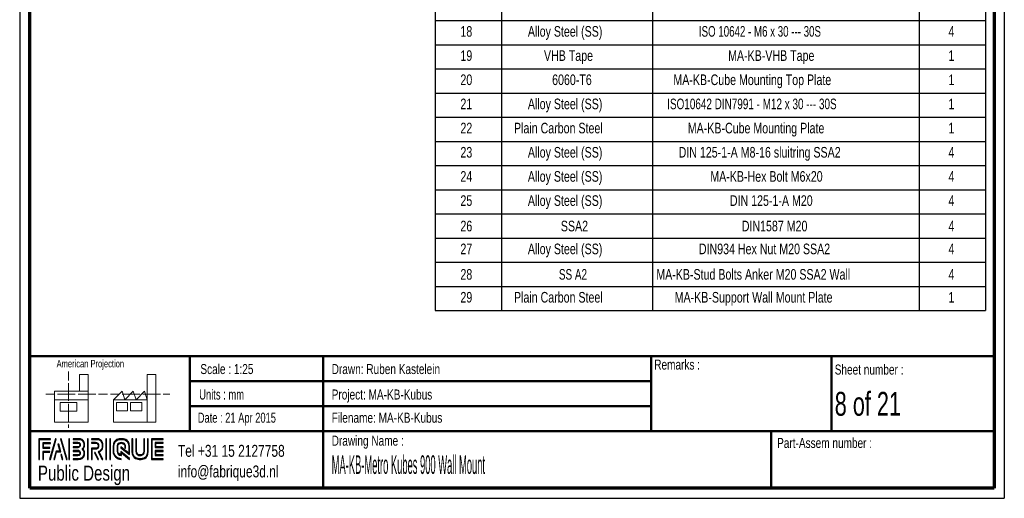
# Paper-space layout 'MA-KB-Kubus Wall Mount expl view' of a CAD drawing. Header units: millimetres. Extents: x 7 to 203, y 7 to 289.
# Tile 1 of 13: x 7 to 203, y 7 to 103. Entities that reach past the tile are written whole.
import ezdxf

# ---------------------------------------------------------------- set-up
doc = ezdxf.new("R2010")
doc.units = ezdxf.units.MM
for name, color, linetype in [('FORMAT', 7, 'Continuous'), ('LAYER1', 7, 'Continuous'), ('LAYER2', 7, 'Continuous'), ('LOGO', 7, 'Continuous')]:
    doc.layers.add(name, color=color, linetype=linetype)
doc.styles.add('SLDTEXTSTYLE0', font='TXT', dxfattribs={"width": 0.7})
doc.styles.add('SLDTEXTSTYLE1', font='TXT', dxfattribs={"width": 0.75})
doc.styles.add('SLDTEXTSTYLE13', font='TXT', dxfattribs={"width": 0.685185})
doc.styles.add('SLDTEXTSTYLE2', font='TXT', dxfattribs={"width": 0.678571})
doc.styles.add('SLDTEXTSTYLE3', font='TXT', dxfattribs={"width": 0.694444})
doc.styles.add('SLDTEXTSTYLE4', font='TXT', dxfattribs={"width": 0.37675})

# ---------------------------------------------------------------- blocks, each defined once
blk = doc.blocks.new('SW_TABLEANNOTATION_1')
at = {"layer": 'LOGO', "color": 0}
for p, q in [((0, -84.29), (0, -91.93)), ((13.27, -84.29), (13.27, -91.93)), ((43.42, -84.29), (43.42, -91.93)), ((96.61, -84.29), (96.61, -91.93)), ((109.88, -84.29), (109.88, -91.93)), ((0, -91.93), (0, -96.75)), ((0, -91.93), (13.27, -91.93)), ((13.27, -91.93), (13.27, -96.75)), ((13.27, -91.93), (43.42, -91.93)), ((43.42, -91.93), (43.42, -96.75)), ((43.42, -91.93), (96.61, -91.93)), ((96.61, -91.93), (96.61, -96.75)), ((96.61, -91.93), (109.88, -91.93)), ((109.88, -91.93), (109.88, -96.75)), ((0, -96.75), (0, -101.58)), ((0, -96.75), (13.27, -96.75)), ((13.27, -96.75), (13.27, -101.58)), ((13.27, -96.75), (43.42, -96.75)), ((43.42, -96.75), (43.42, -101.58)), ((43.42, -96.75), (96.61, -96.75)), ((96.61, -96.75), (96.61, -101.58)), ((96.61, -96.75), (109.88, -96.75)), ((109.88, -96.75), (109.88, -101.58)), ((0, -101.58), (0, -106.4)), ((0, -101.58), (13.27, -101.58)), ((13.27, -101.58), (13.27, -106.4)), ((13.27, -101.58), (43.42, -101.58)), ((43.42, -101.58), (43.42, -106.4)), ((43.42, -101.58), (96.61, -101.58)), ((96.61, -101.58), (96.61, -106.4)), ((96.61, -101.58), (109.88, -101.58)), ((109.88, -101.58), (109.88, -106.4)), ((0, -106.4), (0, -111.22)), ((0, -106.4), (13.27, -106.4)), ((13.27, -106.4), (13.27, -111.22)), ((13.27, -106.4), (43.42, -106.4)), ((43.42, -106.4), (43.42, -111.22)), ((43.42, -106.4), (96.61, -106.4)), ((96.61, -106.4), (96.61, -111.22)), ((96.61, -106.4), (109.88, -106.4)), ((109.88, -106.4), (109.88, -111.22)), ((0, -111.22), (0, -116.04)), ((0, -111.22), (13.27, -111.22)), ((13.27, -111.22), (13.27, -116.04)), ((13.27, -111.22), (43.42, -111.22)), ((43.42, -111.22), (43.42, -116.04)), ((43.42, -111.22), (96.61, -111.22)), ((96.61, -111.22), (96.61, -116.04)), ((96.61, -111.22), (109.88, -111.22)), ((109.88, -111.22), (109.88, -116.04)), ((0, -116.04), (0, -120.86)), ((0, -116.04), (13.27, -116.04)), ((13.27, -116.04), (13.27, -120.86)), ((13.27, -116.04), (43.42, -116.04)), ((43.42, -116.04), (43.42, -120.86)), ((43.42, -116.04), (96.61, -116.04)), ((96.61, -116.04), (96.61, -120.86)), ((96.61, -116.04), (109.88, -116.04)), ((109.88, -116.04), (109.88, -120.86)), ((0, -120.86), (0, -125.69)), ((0, -120.86), (13.27, -120.86)), ((13.27, -120.86), (13.27, -125.69)), ((13.27, -120.86), (43.42, -120.86)), ((43.42, -120.86), (43.42, -125.69)), ((43.42, -120.86), (96.61, -120.86)), ((96.61, -120.86), (96.61, -125.69)), ((96.61, -120.86), (109.88, -120.86)), ((109.88, -120.86), (109.88, -125.69)), ((0, -125.69), (0, -130.51)), ((0, -125.69), (13.27, -125.69)), ((13.27, -125.69), (13.27, -130.51)), ((13.27, -125.69), (43.42, -125.69)), ((43.42, -125.69), (43.42, -130.51)), ((43.42, -125.69), (96.61, -125.69)), ((96.61, -125.69), (96.61, -130.51)), ((96.61, -125.69), (109.88, -125.69)), ((109.88, -125.69), (109.88, -130.51)), ((0, -130.51), (0, -135.33)), ((0, -130.51), (13.27, -130.51)), ((13.27, -130.51), (13.27, -135.33)), ((13.27, -130.51), (43.42, -130.51)), ((43.42, -130.51), (43.42, -135.33)), ((43.42, -130.51), (96.61, -130.51)), ((96.61, -130.51), (96.61, -135.33)), ((96.61, -130.51), (109.88, -130.51)), ((109.88, -130.51), (109.88, -135.33)), ((0, -135.33), (0, -140.15)), ((0, -135.33), (13.27, -135.33)), ((13.27, -135.33), (13.27, -140.15)), ((13.27, -135.33), (43.42, -135.33)), ((43.42, -135.33), (43.42, -140.15)), ((43.42, -135.33), (96.61, -135.33)), ((96.61, -135.33), (96.61, -140.15)), ((96.61, -135.33), (109.88, -135.33)), ((109.88, -135.33), (109.88, -140.15)), ((0, -140.15), (0, -144.98)), ((0, -140.15), (13.27, -140.15)), ((13.27, -140.15), (13.27, -144.98)), ((13.27, -140.15), (43.42, -140.15)), ((43.42, -140.15), (43.42, -144.98)), ((43.42, -140.15), (96.61, -140.15)), ((96.61, -140.15), (96.61, -144.98)), ((96.61, -140.15), (109.88, -140.15)), ((109.88, -140.15), (109.88, -144.98)), ((0, -144.98), (0, -149.8)), ((0, -144.98), (13.27, -144.98)), ((13.27, -144.98), (13.27, -149.8)), ((13.27, -144.98), (43.42, -144.98)), ((43.42, -144.98), (43.42, -149.8)), ((43.42, -144.98), (96.61, -144.98)), ((96.61, -144.98), (96.61, -149.8)), ((96.61, -144.98), (109.88, -144.98)), ((109.88, -144.98), (109.88, -149.8)), ((0, -149.8), (13.27, -149.8)), ((13.27, -149.8), (43.42, -149.8)), ((43.42, -149.8), (96.61, -149.8)), ((96.61, -149.8), (109.88, -149.8))]:
    blk.add_line(p, q, dxfattribs=at)
at = {"layer": 'LOGO', "color": 0, "attachment_point": 1}
for s, insert, char_height, style in [('18', (5.07, -93.02), 2.117, 'SLDTEXTSTYLE1'), ('Alloy Steel (SS)', (18.53, -93.02), 2.1167, 'SLDTEXTSTYLE1'), ('ISO 10642 - M6 x 30 --- 30S', (52.66, -93.02), 2.1167, 'SLDTEXTSTYLE13'), ('4', (102.47, -93.02), 2.12, 'SLDTEXTSTYLE1'), ('19', (5.07, -97.85), 2.117, 'SLDTEXTSTYLE1'), ('VHB Tape', (21.74, -97.85), 2.117, 'SLDTEXTSTYLE1'), ('MA-KB-VHB Tape', (58.49, -97.85), 2.1167, 'SLDTEXTSTYLE1'), ('1', (102.47, -97.85), 2.12, 'SLDTEXTSTYLE1'), ('20', (5.07, -102.67), 2.117, 'SLDTEXTSTYLE1'), ('6060-T6', (23.37, -102.67), 2.117, 'SLDTEXTSTYLE1'), ('MA-KB-Cube Mounting Top Plate', (47.57, -102.67), 2.1167, 'SLDTEXTSTYLE1'), ('1', (102.47, -102.67), 2.12, 'SLDTEXTSTYLE1'), ('21', (5.07, -107.49), 2.117, 'SLDTEXTSTYLE1'), ('Alloy Steel (SS)', (18.53, -107.49), 2.1167, 'SLDTEXTSTYLE1'), ('ISO10642 DIN7991 - M12 x 30 --- 30S', (46.34, -107.49), 2.1167, 'SLDTEXTSTYLE0'), ('1', (102.47, -107.49), 2.12, 'SLDTEXTSTYLE1'), ('22', (5.07, -112.31), 2.117, 'SLDTEXTSTYLE1'), ('Plain Carbon Steel', (15.76, -112.31), 2.1167, 'SLDTEXTSTYLE1'), ('MA-KB-Cube Mounting Plate', (50.44, -112.31), 2.1167, 'SLDTEXTSTYLE1'), ('1', (102.47, -112.31), 2.12, 'SLDTEXTSTYLE1'), ('23', (5.07, -117.14), 2.117, 'SLDTEXTSTYLE1'), ('Alloy Steel (SS)', (18.53, -117.14), 2.1167, 'SLDTEXTSTYLE1'), ('DIN 125-1-A M8-16 sluitring SSA2', (48.62, -117.14), 2.1167, 'SLDTEXTSTYLE1'), ('4', (102.47, -117.14), 2.12, 'SLDTEXTSTYLE1'), ('Alloy Steel (SS)', (18.53, -121.96), 2.1167, 'SLDTEXTSTYLE1'), ('MA-KB-Hex Bolt M6x20', (54.94, -121.96), 2.1167, 'SLDTEXTSTYLE1'), ('24', (5.07, -121.96), 2.117, 'SLDTEXTSTYLE1'), ('4', (102.47, -121.96), 2.12, 'SLDTEXTSTYLE1'), ('25', (5.07, -126.78), 2.117, 'SLDTEXTSTYLE1'), ('Alloy Steel (SS)', (18.53, -126.78), 2.1167, 'SLDTEXTSTYLE1'), ('DIN 125-1-A M20', (58.85, -126.78), 2.1167, 'SLDTEXTSTYLE1'), ('4', (102.47, -126.78), 2.12, 'SLDTEXTSTYLE1'), ('26', (5.07, -131.86), 2.117, 'SLDTEXTSTYLE1'), ('SSA2', (25.11, -131.86), 2.117, 'SLDTEXTSTYLE1'), ('DIN1587 M20', (61.22, -131.86), 2.1167, 'SLDTEXTSTYLE1'), ('4', (102.47, -131.86), 2.12, 'SLDTEXTSTYLE1'), ('27', (5.07, -136.42), 2.117, 'SLDTEXTSTYLE1'), ('Alloy Steel (SS)', (18.53, -136.42), 2.1167, 'SLDTEXTSTYLE1'), ('DIN934 Hex Nut M20 SSA2', (52.66, -136.42), 2.1167, 'SLDTEXTSTYLE1'), ('4', (102.47, -136.42), 2.12, 'SLDTEXTSTYLE1'), ('28', (5.07, -141.5), 2.117, 'SLDTEXTSTYLE1'), ('SS A2', (24.72, -141.5), 2.117, 'SLDTEXTSTYLE0'), ('MA-KB-Stud Bolts Anker M20 SSA2 Wall', (44.16, -141.5), 2.1167, 'SLDTEXTSTYLE1'), ('4', (102.47, -141.5), 2.12, 'SLDTEXTSTYLE1'), ('29', (5.07, -146.07), 2.117, 'SLDTEXTSTYLE1'), ('Plain Carbon Steel', (15.76, -146.07), 2.1167, 'SLDTEXTSTYLE1'), ('MA-KB-Support Wall Mount Plate', (47.83, -146.07), 2.1167, 'SLDTEXTSTYLE1'), ('1', (102.47, -146.07), 2.12, 'SLDTEXTSTYLE1')]:
    blk.add_mtext(s, dxfattribs=dict(at, insert=insert, char_height=char_height, style=style))

psp = doc.layouts.new('MA-KB-Kubus Wall Mount expl view')

# ---------------------------------------------------------------- hatches: boundary and pattern name
at = {"layer": 'LOGO'}
for points in [[(10.69, 15.13), (10.83, 15.13), (10.83, 19.12), (13.02, 19.12), (13.02, 19.26), (10.69, 19.26)], [(11.59, 17.51), (11.59, 18.34), (13.02, 18.34), (13.02, 18.48), (11.45, 18.48), (11.45, 17.37), (12.89, 17.37), (12.89, 17.51)], [(14.15, 19.28), (14.01, 19.28), (12.83, 15.16), (12.97, 15.16)], [(13.79, 15.16), (14.2, 16.67), (15.04, 16.67), (14.64, 18.16), (14.49, 18.16), (14.86, 16.81), (14.1, 16.81), (13.65, 15.16)], [(16.32, 15.16), (15.14, 19.28), (14.99, 19.28), (16.17, 15.16)], [(16.82, 15.16), (16.82, 19.28), (16.68, 19.28), (16.68, 15.16)], [(20.52, 15.16), (20.52, 19.28), (20.38, 19.28), (20.38, 15.16)], [(24.17, 15.16), (24.17, 19.28), (24.03, 19.28), (24.03, 15.16)], [(24.95, 15.16), (24.95, 19.28), (24.82, 19.28), (24.82, 15.16)], [(34.03, 17.68), (34.03, 18.36), (35.46, 18.36), (35.46, 18.5), (33.89, 18.5), (33.89, 17.54), (35.46, 17.54), (35.46, 17.68)], [(11.59, 15.13), (11.59, 16.59), (12.89, 16.59), (12.89, 16.73), (11.45, 16.73), (11.45, 15.13)], [(15.49, 15.16), (15.21, 16.14), (15.07, 16.14), (15.35, 15.16)], [(22.57, 15.16), (21.91, 16.5), (21.76, 16.5), (22.42, 15.16)], [(35.46, 15.94), (35.46, 16.08), (34.03, 16.08), (34.03, 16.76), (35.46, 16.76), (35.46, 16.9), (33.89, 16.9), (33.89, 15.94)]]:
    psp.add_hatch(color=7, dxfattribs=at).paths.add_polyline_path(points, flags=0)
h = psp.add_hatch(color=7, dxfattribs=at)
edge = h.paths.add_edge_path(flags=0)
edge.add_line((17.53, 15.16), (18.54, 15.16))
edge.add_spline(control_points=[(18.54, 15.16), (19.23, 15.16), (19.8, 15.72), (19.8, 16.42), (19.8, 16.71), (19.68, 16.99), (19.48, 17.22), (19.68, 17.45), (19.8, 17.73), (19.8, 18.02), (19.8, 18.72), (19.23, 19.28), (18.54, 19.28)], knot_values=[0, 0, 0, 0, 1, 2, 3, 4, 5, 6, 7, 8, 9, 10, 10, 10, 10], weights=[1, 1, 1, 1, 1, 1, 1, 1, 1, 1, 1, 1, 1], degree=3, periodic=0)
edge.add_line((18.54, 19.28), (17.53, 19.28))
edge.add_line((17.53, 19.28), (17.53, 19.15))
edge.add_line((17.53, 19.15), (18.54, 19.15))
edge.add_spline(control_points=[(18.54, 19.15), (19.16, 19.15), (19.66, 18.64), (19.66, 18.02), (19.66, 17.75), (19.55, 17.48), (19.34, 17.27)], knot_values=[0, 0, 0, 0, 1, 2, 3, 4, 4, 4, 4], weights=[1, 1, 1, 1, 1, 1, 1], degree=3, periodic=0)
edge.add_line((19.34, 17.27), (19.29, 17.22))
edge.add_line((19.29, 17.22), (19.34, 17.17))
edge.add_spline(control_points=[(19.34, 17.17), (19.55, 16.96), (19.66, 16.69), (19.66, 16.42), (19.66, 15.8), (19.16, 15.29), (18.54, 15.29)], knot_values=[0, 0, 0, 0, 1, 2, 3, 4, 4, 4, 4], weights=[1, 1, 1, 1, 1, 1, 1], degree=3, periodic=0)
edge.add_line((18.54, 15.29), (17.53, 15.29))
edge.add_line((17.53, 15.29), (17.53, 15.16))
h = psp.add_hatch(color=7, dxfattribs=at)
edge = h.paths.add_edge_path(flags=0)
edge.add_line((17.53, 17.54), (18.54, 17.54))
edge.add_spline(control_points=[(18.54, 17.54), (18.79, 17.57), (18.97, 17.78), (18.97, 18.02), (18.97, 18.29), (18.76, 18.51), (18.48, 18.51)], knot_values=[0, 0, 0, 0, 1, 2, 3, 4, 4, 4, 4], weights=[1, 1, 1, 1, 1, 1, 1], degree=3, periodic=0)
edge.add_line((18.48, 18.51), (17.53, 18.51))
edge.add_line((17.53, 18.51), (17.53, 18.37))
edge.add_line((17.53, 18.37), (18.48, 18.37))
edge.add_spline(control_points=[(18.48, 18.37), (18.68, 18.37), (18.83, 18.22), (18.83, 18.02), (18.83, 17.85), (18.7, 17.7), (18.53, 17.68)], knot_values=[0, 0, 0, 0, 1, 2, 3, 4, 4, 4, 4], weights=[1, 1, 1, 1, 1, 1, 1], degree=3, periodic=0)
edge.add_line((18.53, 17.68), (17.53, 17.68))
edge.add_line((17.53, 17.68), (17.53, 17.54))
h = psp.add_hatch(color=7, dxfattribs=at)
edge = h.paths.add_edge_path(flags=0)
edge.add_line((23.29, 15.16), (23.44, 15.16))
edge.add_line((23.44, 15.16), (22.72, 16.63))
edge.add_spline(control_points=[(22.72, 16.63), (23.18, 16.87), (23.47, 17.35), (23.47, 17.87), (23.47, 18.65), (22.84, 19.28), (22.06, 19.28)], knot_values=[0, 0, 0, 0, 1, 2, 3, 4, 4, 4, 4], weights=[1, 1, 1, 1, 1, 1, 1], degree=3, periodic=0)
edge.add_line((22.06, 19.28), (21.17, 19.28))
edge.add_line((21.17, 19.28), (21.17, 19.14))
edge.add_line((21.17, 19.14), (22.06, 19.14))
edge.add_spline(control_points=[(22.06, 19.14), (22.76, 19.14), (23.33, 18.57), (23.33, 17.87), (23.33, 17.38), (23.05, 16.93), (22.6, 16.72)], knot_values=[0, 0, 0, 0, 1, 2, 3, 4, 4, 4, 4], weights=[1, 1, 1, 1, 1, 1, 1], degree=3, periodic=0)
edge.add_line((22.6, 16.72), (22.54, 16.69))
edge.add_line((22.54, 16.69), (23.29, 15.16))
h = psp.add_hatch(color=7, dxfattribs=at)
edge = h.paths.add_edge_path(flags=0)
edge.add_line((21.17, 18.36), (22.01, 18.36))
edge.add_spline(control_points=[(22.01, 18.36), (22.28, 18.36), (22.49, 18.14), (22.49, 17.87), (22.49, 17.6), (22.28, 17.38), (22.01, 17.38)], knot_values=[0, 0, 0, 0, 1, 2, 3, 4, 4, 4, 4], weights=[1, 1, 1, 1, 1, 1, 1], degree=3, periodic=0)
edge.add_line((22.01, 17.38), (21.17, 17.38))
edge.add_line((21.17, 17.38), (21.17, 15.16))
edge.add_line((21.17, 15.16), (21.31, 15.16))
edge.add_line((21.31, 15.16), (21.31, 17.24))
edge.add_line((21.31, 17.24), (22.01, 17.24))
edge.add_spline(control_points=[(22.01, 17.24), (22.35, 17.24), (22.63, 17.52), (22.63, 17.87), (22.63, 18.22), (22.35, 18.5), (22.01, 18.5)], knot_values=[0, 0, 0, 0, 1, 2, 3, 4, 4, 4, 4], weights=[1, 1, 1, 1, 1, 1, 1], degree=3, periodic=0)
edge.add_line((22.01, 18.5), (21.17, 18.5))
edge.add_line((21.17, 18.5), (21.17, 18.36))
h = psp.add_hatch(color=7, dxfattribs=at)
edge = h.paths.add_edge_path(flags=0)
edge.add_line((28.76, 16.14), (28.76, 17.65))
edge.add_spline(control_points=[(28.76, 17.65), (28.76, 18.55), (28.03, 19.28), (27.13, 19.28), (26.23, 19.28), (25.5, 18.55), (25.5, 17.65)], knot_values=[0, 0, 0, 0, 1, 2, 3, 4, 4, 4, 4], weights=[1, 1, 1, 1, 1, 1, 1], degree=3, periodic=0)
edge.add_line((25.5, 17.65), (25.5, 16.79))
edge.add_spline(control_points=[(25.5, 16.79), (25.5, 15.89), (26.23, 15.16), (27.13, 15.16)], knot_values=[1, 1, 1, 1, 2, 2, 2, 2], weights=[1, 1, 1, 1], degree=3, periodic=0)
edge.add_line((27.13, 15.16), (27.13, 15.29))
edge.add_spline(control_points=[(27.13, 15.29), (26.31, 15.29), (25.64, 15.97), (25.64, 16.79)], knot_values=[3, 3, 3, 3, 4, 4, 4, 4], weights=[1, 1, 1, 1], degree=3, periodic=0)
edge.add_line((25.64, 16.79), (25.64, 17.65))
edge.add_spline(control_points=[(25.64, 17.65), (25.64, 18.47), (26.31, 19.14), (27.13, 19.14), (27.95, 19.14), (28.62, 18.47), (28.62, 17.65)], knot_values=[0, 0, 0, 0, 1, 2, 3, 4, 4, 4, 4], weights=[1, 1, 1, 1, 1, 1, 1], degree=3, periodic=0)
edge.add_spline(control_points=[(28.62, 17.65), (28.62, 16.65), (28.62, 16.42), (28.43, 16.57), (27.06, 17.64)], knot_values=[0, 0, 0, 0, 1, 2, 2, 2, 2], weights=[1, 1, 1, 1, 1], degree=3, periodic=0)
edge.add_line((27.06, 17.64), (27.06, 17.47))
edge.add_line((27.06, 17.47), (28.76, 16.14))
h = psp.add_hatch(color=7, dxfattribs=at)
edge = h.paths.add_edge_path(flags=0)
edge.add_line((28.76, 15.16), (28.76, 15.35))
edge.add_line((28.76, 15.35), (27.06, 16.72))
edge.add_line((27.06, 16.72), (27.06, 16.09))
edge.add_spline(control_points=[(27.06, 16.09), (26.7, 16.13), (26.42, 16.42), (26.42, 16.79)], knot_values=[0, 0, 0, 0, 1, 1, 1, 1], weights=[1, 1, 1, 1], degree=3, periodic=0)
edge.add_line((26.42, 16.79), (26.42, 17.65))
edge.add_spline(control_points=[(26.42, 17.65), (26.42, 18.04), (26.74, 18.36), (27.13, 18.36), (27.52, 18.36), (27.84, 18.04), (27.84, 17.65)], knot_values=[0, 0, 0, 0, 1, 2, 3, 4, 4, 4, 4], weights=[1, 1, 1, 1, 1, 1, 1], degree=3, periodic=0)
edge.add_line((27.84, 17.65), (27.84, 17.41))
edge.add_line((27.84, 17.41), (27.98, 17.41))
edge.add_line((27.98, 17.41), (27.98, 17.65))
edge.add_spline(control_points=[(27.98, 17.65), (27.98, 18.12), (27.6, 18.5), (27.13, 18.5), (26.66, 18.5), (26.28, 18.12), (26.28, 17.65)], knot_values=[0, 0, 0, 0, 1, 2, 3, 4, 4, 4, 4], weights=[1, 1, 1, 1, 1, 1, 1], degree=3, periodic=0)
edge.add_line((26.28, 17.65), (26.28, 16.79))
edge.add_spline(control_points=[(26.28, 16.79), (26.28, 16.32), (26.66, 15.94), (27.13, 15.94)], knot_values=[0, 0, 0, 0, 1, 1, 1, 1], weights=[1, 1, 1, 1], degree=3, periodic=0)
edge.add_line((27.13, 15.94), (27.2, 15.94))
edge.add_line((27.2, 15.94), (27.2, 16.44))
edge.add_line((27.2, 16.44), (28.76, 15.16))
h = psp.add_hatch(color=7, dxfattribs=at)
edge = h.paths.add_edge_path(flags=0)
edge.add_line((29.26, 19.28), (29.26, 16.79))
edge.add_spline(control_points=[(29.26, 16.79), (29.26, 15.89), (29.99, 15.16), (30.89, 15.16), (31.79, 15.16), (32.52, 15.89), (32.52, 16.79)], knot_values=[0, 0, 0, 0, 1, 2, 3, 4, 4, 4, 4], weights=[1, 1, 1, 1, 1, 1, 1], degree=3, periodic=0)
edge.add_line((32.52, 16.79), (32.52, 19.28))
edge.add_line((32.52, 19.28), (32.38, 19.28))
edge.add_line((32.38, 19.28), (32.38, 16.79))
edge.add_spline(control_points=[(32.38, 16.79), (32.38, 15.97), (31.71, 15.29), (30.89, 15.29), (30.07, 15.29), (29.4, 15.97), (29.4, 16.79)], knot_values=[0, 0, 0, 0, 1, 2, 3, 4, 4, 4, 4], weights=[1, 1, 1, 1, 1, 1, 1], degree=3, periodic=0)
edge.add_line((29.4, 16.79), (29.4, 19.28))
edge.add_line((29.4, 19.28), (29.26, 19.28))
h = psp.add_hatch(color=7, dxfattribs=at)
edge = h.paths.add_edge_path(flags=0)
edge.add_line((30.04, 19.28), (30.04, 16.79))
edge.add_spline(control_points=[(30.04, 16.79), (30.04, 16.32), (30.42, 15.94), (30.89, 15.94), (31.36, 15.94), (31.74, 16.32), (31.74, 16.79)], knot_values=[0, 0, 0, 0, 1, 2, 3, 4, 4, 4, 4], weights=[1, 1, 1, 1, 1, 1, 1], degree=3, periodic=0)
edge.add_line((31.74, 16.79), (31.74, 19.28))
edge.add_line((31.74, 19.28), (31.6, 19.28))
edge.add_line((31.6, 19.28), (31.6, 16.79))
edge.add_spline(control_points=[(31.6, 16.79), (31.6, 16.4), (31.28, 16.08), (30.89, 16.08), (30.5, 16.08), (30.18, 16.4), (30.18, 16.79)], knot_values=[0, 0, 0, 0, 1, 2, 3, 4, 4, 4, 4], weights=[1, 1, 1, 1, 1, 1, 1], degree=3, periodic=0)
edge.add_line((30.18, 16.79), (30.18, 19.28))
edge.add_line((30.18, 19.28), (30.04, 19.28))
h = psp.add_hatch(color=7, dxfattribs=at)
edge = h.paths.add_edge_path(flags=0)
edge.add_line((35.46, 15.16), (35.46, 15.29))
edge.add_spline(control_points=[(35.46, 15.29), (33.4, 15.29), (33.27, 15.29), (33.27, 15.42), (33.27, 19.01), (33.27, 19.14)], knot_values=[0, 0, 0, 0, 1, 2, 3, 3, 3, 3], weights=[1, 1, 1, 1, 1, 1], degree=3, periodic=0)
edge.add_line((33.27, 19.14), (35.46, 19.14))
edge.add_line((35.46, 19.14), (35.46, 19.28))
edge.add_line((35.46, 19.28), (33.13, 19.28))
edge.add_line((33.13, 19.28), (33.13, 15.16))
edge.add_line((33.13, 15.16), (35.46, 15.16))
h = psp.add_hatch(color=7, dxfattribs=at)
edge = h.paths.add_edge_path(flags=0)
edge.add_line((17.53, 15.93), (18.48, 15.93))
edge.add_spline(control_points=[(18.48, 15.93), (18.75, 15.93), (18.97, 16.15), (18.97, 16.42), (18.97, 16.69), (18.76, 16.9), (18.48, 16.9), (18.48, 16.9), (17.53, 16.9)], knot_values=[0, 0, 0, 0, 1, 2, 3, 4, 5, 6, 6, 6, 6], weights=[1, 1, 1, 1, 1, 1, 1, 1, 1], degree=3, periodic=0)
edge.add_line((17.53, 16.9), (17.53, 16.76))
edge.add_line((17.53, 16.76), (18.48, 16.76))
edge.add_spline(control_points=[(18.48, 16.76), (18.68, 16.76), (18.83, 16.61), (18.83, 16.42), (18.83, 16.22), (18.68, 16.07), (18.48, 16.07)], knot_values=[0, 0, 0, 0, 1, 2, 3, 4, 4, 4, 4], weights=[1, 1, 1, 1, 1, 1, 1], degree=3, periodic=0)
edge.add_line((18.48, 16.07), (17.53, 16.07))
edge.add_line((17.53, 16.07), (17.53, 15.93))

# ---------------------------------------------------------------- linework, layer by layer
at = {"color": 7, "linetype": 'Continuous', "lineweight": 18}
for p, q in [((16.58, 32.68), (16.58, 30.92)), ((20.5, 32.11), (18.82, 32.11)), ((18.82, 32.11), (18.82, 28.74)), ((20.5, 27.05), (20.5, 32.11)), ((32.32, 27.05), (32.32, 32.12)), ((32.32, 32.12), (34, 32.12)), ((34, 32.12), (34, 22.55)), ((16.58, 30.33), (16.58, 28.57)), ((12.09, 28.18), (13.84, 28.18)), ((13.77, 28.74), (13.77, 27.05)), ((13.77, 28.74), (20.5, 28.74)), ((14.42, 28.18), (16.18, 28.18)), ((16.18, 28.18), (17.93, 28.18)), ((16.58, 28.57), (16.58, 26.81)), ((18.52, 28.18), (20.27, 28.18)), ((20.27, 28.18), (22.03, 28.18)), ((22.61, 28.18), (24.37, 28.18)), ((24.98, 28.18), (26.73, 28.18)), ((25.59, 27.05), (27.27, 28.74)), ((27.27, 28.74), (27.84, 27.05)), ((27.32, 28.18), (29.07, 28.18)), ((27.84, 27.05), (29.52, 28.74)), ((29.07, 28.18), (30.83, 28.18)), ((29.52, 28.74), (30.08, 27.05)), ((30.08, 27.05), (31.76, 28.74)), ((31.41, 28.18), (33.17, 28.18)), ((31.76, 28.74), (32.32, 27.05)), ((33.17, 28.18), (34.92, 28.18)), ((35.51, 28.18), (36.81, 28.18)), ((13.77, 27.05), (20.5, 27.05)), ((13.77, 27.05), (13.77, 22.55)), ((14.9, 26.49), (18.26, 26.49)), ((14.9, 24.8), (14.9, 26.49)), ((16.58, 26.22), (16.58, 24.46)), ((18.26, 26.49), (18.26, 24.8)), ((20.5, 27.05), (20.5, 22.55)), ((32.32, 27.05), (25.59, 27.05)), ((25.59, 27.05), (25.59, 22.55)), ((26.15, 26.49), (28.4, 26.49)), ((26.15, 24.81), (26.15, 26.49)), ((28.4, 26.49), (28.4, 24.81)), ((28.96, 26.49), (31.2, 26.49)), ((28.96, 24.81), (28.96, 26.49)), ((31.2, 26.49), (31.2, 24.81)), ((32.32, 27.05), (32.32, 22.55)), ((18.26, 24.8), (14.9, 24.8)), ((16.58, 24.46), (16.58, 22.7)), ((28.4, 24.81), (26.15, 24.81)), ((31.2, 24.81), (28.96, 24.81)), ((13.77, 22.55), (20.5, 22.55)), ((16.58, 22.11), (16.58, 21.42)), ((25.59, 22.55), (32.32, 22.55)), ((32.32, 22.55), (34, 22.55))]:
    psp.add_line(p, q, dxfattribs=at)
at = {"layer": 'LAYER1', "lineweight": 50}
for p, q in [((8.85, 35.78), (201.35, 35.78)), ((40.81, 35.78), (40.81, 20.78)), ((67.43, 35.78), (67.43, 9.39)), ((132.85, 35.78), (132.85, 20.78)), ((168.85, 20.78), (168.85, 35.78)), ((40.81, 30.78), (132.85, 30.78)), ((40.81, 25.78), (132.85, 25.78)), ((8.85, 20.78), (201.35, 20.78)), ((156.81, 9.39), (156.81, 20.78))]:
    psp.add_line(p, q, dxfattribs=at)
at = {"layer": 'LAYER2', "lineweight": 70}
for p, q in [((8.85, 9.39), (8.85, 287.7)), ((201.35, 287.7), (201.35, 9.39)), ((201.35, 9.39), (8.85, 9.39))]:
    psp.add_line(p, q, dxfattribs=at)
at = {"layer": 'LOGO'}
for p, q in [((6.85, 289.02), (6.85, 7.39)), ((203.35, 289.02), (203.35, 7.39)), ((6.85, 7.39), (203.35, 7.39))]:
    psp.add_line(p, q, dxfattribs=at)
at = {"layer": 'LOGO', "color": 7, "linetype": 'Continuous', "lineweight": 25}
for p, q in [((13.02, 19.26), (10.69, 19.26)), ((14.01, 19.28), (12.83, 15.16)), ((12.97, 15.16), (14.15, 19.28))]:
    psp.add_line(p, q, dxfattribs=at)
at = {"layer": 'LOGO', "color": 7, "lineweight": 25}
for p, q in [((10.69, 19.26), (10.69, 15.13)), ((10.83, 19.12), (13.02, 19.12)), ((10.83, 15.13), (10.83, 19.12)), ((13.02, 18.48), (11.45, 18.48)), ((11.45, 18.48), (11.45, 17.37)), ((11.59, 17.51), (11.59, 18.34)), ((11.59, 18.34), (13.02, 18.34)), ((13.02, 19.12), (13.02, 19.26)), ((13.02, 18.34), (13.02, 18.48)), ((14.15, 19.28), (14.01, 19.28)), ((14.64, 18.16), (14.49, 18.16)), ((14.49, 18.16), (14.86, 16.81)), ((15.04, 16.67), (14.64, 18.16)), ((14.99, 19.28), (16.17, 15.16)), ((15.14, 19.28), (14.99, 19.28)), ((16.32, 15.16), (15.14, 19.28)), ((16.68, 19.28), (16.68, 15.16)), ((16.82, 19.28), (16.68, 19.28)), ((16.82, 15.16), (16.82, 19.28)), ((17.53, 19.28), (17.53, 19.15)), ((18.54, 19.28), (17.53, 19.28)), ((17.53, 19.15), (18.54, 19.15)), ((17.53, 18.51), (17.53, 18.37)), ((18.48, 18.51), (17.53, 18.51)), ((17.53, 18.37), (18.48, 18.37)), ((20.38, 19.28), (20.38, 15.16)), ((20.52, 19.28), (20.38, 19.28)), ((20.52, 15.16), (20.52, 19.28)), ((22.06, 19.28), (21.17, 19.28)), ((21.17, 19.28), (21.17, 19.14)), ((21.17, 19.14), (22.06, 19.14)), ((22.01, 18.5), (21.17, 18.5)), ((21.17, 18.5), (21.17, 18.36)), ((22.01, 18.5), (21.17, 18.5)), ((21.17, 18.5), (21.17, 18.36)), ((21.17, 18.36), (22.01, 18.36)), ((21.17, 18.36), (22.01, 18.36)), ((24.03, 19.28), (24.03, 15.16)), ((24.17, 19.28), (24.03, 19.28)), ((24.17, 15.16), (24.17, 19.28)), ((24.82, 19.28), (24.82, 15.16)), ((24.95, 19.28), (24.82, 19.28)), ((24.95, 15.16), (24.95, 19.28)), ((29.4, 19.28), (29.26, 19.28)), ((29.26, 19.28), (29.26, 16.79)), ((29.4, 19.28), (29.26, 19.28)), ((29.26, 19.28), (29.26, 16.79)), ((29.4, 16.79), (29.4, 19.28)), ((29.4, 16.79), (29.4, 19.28)), ((30.18, 19.28), (30.04, 19.28)), ((30.04, 19.28), (30.04, 16.79)), ((30.18, 19.28), (30.04, 19.28)), ((30.04, 19.28), (30.04, 16.79)), ((30.18, 16.79), (30.18, 19.28)), ((30.18, 16.79), (30.18, 19.28)), ((31.6, 19.28), (31.6, 16.79)), ((31.74, 19.28), (31.6, 19.28)), ((31.6, 19.28), (31.6, 16.79)), ((31.74, 19.28), (31.6, 19.28)), ((31.74, 16.79), (31.74, 19.28)), ((31.74, 16.79), (31.74, 19.28)), ((32.38, 19.28), (32.38, 16.79)), ((32.52, 19.28), (32.38, 19.28)), ((32.38, 19.28), (32.38, 16.79)), ((32.52, 19.28), (32.38, 19.28)), ((32.52, 16.79), (32.52, 19.28)), ((32.52, 16.79), (32.52, 19.28)), ((35.46, 19.28), (33.13, 19.28)), ((33.13, 19.28), (33.13, 15.16)), ((35.46, 19.28), (33.13, 19.28)), ((33.13, 19.28), (33.13, 15.16)), ((33.27, 19.14), (35.46, 19.14)), ((33.27, 19.14), (35.46, 19.14)), ((35.46, 18.5), (33.89, 18.5)), ((33.89, 18.5), (33.89, 17.54)), ((35.46, 18.5), (33.89, 18.5)), ((33.89, 18.5), (33.89, 17.54)), ((34.03, 17.68), (34.03, 18.36)), ((34.03, 18.36), (35.46, 18.36)), ((34.03, 17.68), (34.03, 18.36)), ((34.03, 18.36), (35.46, 18.36)), ((35.46, 19.14), (35.46, 19.28)), ((35.46, 19.14), (35.46, 19.28)), ((35.46, 18.36), (35.46, 18.5)), ((35.46, 18.36), (35.46, 18.5)), ((11.45, 17.37), (12.89, 17.37)), ((12.89, 16.73), (11.45, 16.73)), ((11.45, 16.73), (11.45, 15.13)), ((12.89, 17.51), (11.59, 17.51)), ((11.59, 15.13), (11.59, 16.59)), ((11.59, 16.59), (12.89, 16.59)), ((12.89, 17.37), (12.89, 17.51)), ((12.89, 16.59), (12.89, 16.73)), ((14.1, 16.81), (13.65, 15.16)), ((13.79, 15.16), (14.2, 16.67)), ((14.86, 16.81), (14.1, 16.81)), ((15.07, 16.14), (15.35, 15.16)), ((15.21, 16.14), (15.07, 16.14)), ((15.49, 15.16), (15.21, 16.14)), ((18.53, 17.68), (17.53, 17.68)), ((17.53, 17.68), (17.53, 17.54)), ((17.53, 17.54), (18.54, 17.54)), ((17.53, 16.9), (17.53, 16.76)), ((17.53, 16.76), (18.48, 16.76)), ((18.48, 16.07), (17.53, 16.07)), ((17.53, 16.07), (17.53, 15.93)), ((17.53, 15.93), (18.48, 15.93)), ((19.34, 17.27), (19.29, 17.22)), ((19.29, 17.22), (19.34, 17.17)), ((22.01, 17.38), (21.17, 17.38)), ((21.17, 17.38), (21.17, 15.16)), ((22.01, 17.38), (21.17, 17.38)), ((21.17, 17.38), (21.17, 15.16)), ((21.31, 15.16), (21.31, 17.24)), ((21.31, 17.24), (22.01, 17.24)), ((21.31, 15.16), (21.31, 17.24)), ((21.31, 17.24), (22.01, 17.24)), ((21.76, 16.5), (22.42, 15.16)), ((21.91, 16.5), (21.76, 16.5)), ((21.76, 16.5), (22.42, 15.16)), ((21.91, 16.5), (21.76, 16.5)), ((22.57, 15.16), (21.91, 16.5)), ((22.57, 15.16), (21.91, 16.5)), ((22.6, 16.72), (22.54, 16.69)), ((22.54, 16.69), (23.29, 15.16)), ((23.44, 15.16), (22.72, 16.63)), ((25.5, 17.65), (25.5, 16.79)), ((25.5, 17.65), (25.5, 16.79)), ((25.64, 16.79), (25.64, 17.65)), ((25.64, 16.79), (25.64, 17.65)), ((26.28, 17.65), (26.28, 16.79)), ((26.42, 16.79), (26.42, 17.65)), ((27.06, 17.64), (27.06, 17.47)), ((27.06, 17.64), (27.06, 17.47)), ((27.06, 17.47), (28.76, 16.14)), ((27.06, 17.47), (28.76, 16.14)), ((28.76, 15.35), (27.06, 16.72)), ((27.06, 16.72), (27.06, 16.09)), ((27.13, 15.94), (27.2, 15.94)), ((27.2, 15.94), (27.2, 16.44)), ((27.2, 16.44), (28.76, 15.16)), ((27.84, 17.65), (27.84, 17.41)), ((27.84, 17.41), (27.98, 17.41)), ((27.98, 17.41), (27.98, 17.65)), ((28.76, 16.14), (28.76, 17.65)), ((28.76, 16.14), (28.76, 17.65)), ((33.89, 17.54), (35.46, 17.54)), ((33.89, 17.54), (35.46, 17.54)), ((35.46, 16.9), (33.89, 16.9)), ((33.89, 16.9), (33.89, 15.94)), ((35.46, 16.9), (33.89, 16.9)), ((33.89, 16.9), (33.89, 15.94)), ((33.89, 15.94), (35.46, 15.94)), ((33.89, 15.94), (35.46, 15.94)), ((35.46, 17.68), (34.03, 17.68)), ((35.46, 17.68), (34.03, 17.68)), ((34.03, 16.08), (34.03, 16.76)), ((34.03, 16.76), (35.46, 16.76)), ((34.03, 16.08), (34.03, 16.76)), ((34.03, 16.76), (35.46, 16.76)), ((35.46, 16.08), (34.03, 16.08)), ((35.46, 16.08), (34.03, 16.08)), ((35.46, 17.54), (35.46, 17.68)), ((35.46, 17.54), (35.46, 17.68)), ((35.46, 16.76), (35.46, 16.9)), ((35.46, 16.76), (35.46, 16.9)), ((35.46, 15.94), (35.46, 16.08)), ((35.46, 15.94), (35.46, 16.08)), ((10.69, 15.13), (10.83, 15.13)), ((11.45, 15.13), (11.59, 15.13)), ((12.83, 15.16), (12.97, 15.16)), ((13.65, 15.16), (13.79, 15.16)), ((15.35, 15.16), (15.49, 15.16)), ((16.17, 15.16), (16.32, 15.16)), ((16.68, 15.16), (16.82, 15.16)), ((18.54, 15.29), (17.53, 15.29)), ((17.53, 15.29), (17.53, 15.16)), ((17.53, 15.16), (18.54, 15.16)), ((20.38, 15.16), (20.52, 15.16)), ((21.17, 15.16), (21.31, 15.16)), ((21.17, 15.16), (21.31, 15.16)), ((22.42, 15.16), (22.57, 15.16)), ((22.42, 15.16), (22.57, 15.16)), ((23.29, 15.16), (23.44, 15.16)), ((24.03, 15.16), (24.17, 15.16)), ((24.82, 15.16), (24.95, 15.16)), ((27.13, 15.16), (27.13, 15.29)), ((27.13, 15.16), (27.13, 15.29)), ((28.76, 15.16), (28.76, 15.35)), ((33.13, 15.16), (35.46, 15.16)), ((33.13, 15.16), (35.46, 15.16)), ((35.46, 15.16), (35.46, 15.29)), ((35.46, 15.16), (35.46, 15.29))]:
    psp.add_line(p, q, dxfattribs=at)
for points, degree in [([(18.54, 17.54), (18.79, 17.57), (18.97, 17.78), (18.97, 18.02), (18.97, 18.29), (18.76, 18.51), (18.48, 18.51)], 3), ([(18.48, 18.37), (18.68, 18.37), (18.83, 18.22), (18.83, 18.02), (18.83, 17.85), (18.7, 17.7), (18.53, 17.68)], 3), ([(18.54, 15.16), (19.23, 15.16), (19.8, 15.72), (19.8, 16.42), (19.8, 16.71), (19.68, 16.99), (19.48, 17.22), (19.68, 17.45), (19.8, 17.73), (19.8, 18.02), (19.8, 18.72), (19.23, 19.28), (18.54, 19.28)], 3), ([(18.54, 19.15), (19.16, 19.15), (19.66, 18.64), (19.66, 18.02), (19.66, 17.75), (19.55, 17.48), (19.34, 17.27)], 3), ([(22.01, 17.24), (22.35, 17.24), (22.63, 17.52), (22.63, 17.87), (22.63, 18.22), (22.35, 18.5), (22.01, 18.5)], 3), ([(22.01, 18.36), (22.28, 18.36), (22.49, 18.14), (22.49, 17.87), (22.49, 17.6), (22.28, 17.38), (22.01, 17.38)], 3), ([(22.72, 16.63), (23.18, 16.87), (23.47, 17.35), (23.47, 17.87), (23.47, 18.65), (22.84, 19.28), (22.06, 19.28)], 3), ([(22.06, 19.14), (22.76, 19.14), (23.33, 18.57), (23.33, 17.87), (23.33, 17.38), (23.05, 16.93), (22.6, 16.72)], 3), ([(28.76, 17.65), (28.76, 18.55), (28.03, 19.28), (27.13, 19.28), (26.23, 19.28), (25.5, 18.55), (25.5, 17.65)], 3), ([(25.64, 17.65), (25.64, 18.47), (26.31, 19.14), (27.13, 19.14), (27.95, 19.14), (28.62, 18.47), (28.62, 17.65)], 3), ([(27.98, 17.65), (27.98, 18.12), (27.6, 18.5), (27.13, 18.5), (26.66, 18.5), (26.28, 18.12), (26.28, 17.65)], 3), ([(26.42, 17.65), (26.42, 18.04), (26.74, 18.36), (27.13, 18.36), (27.52, 18.36), (27.84, 18.04), (27.84, 17.65)], 3), ([(35.46, 15.29), (33.4, 15.29), (33.27, 15.29), (33.27, 15.42), (33.27, 19.01), (33.27, 19.14)], 3), ([(14.2, 16.67), (14.29, 16.67), (15.04, 16.67)], 2), ([(18.48, 15.93), (18.75, 15.93), (18.97, 16.15), (18.97, 16.42), (18.97, 16.69), (18.76, 16.9), (18.48, 16.9), (18.48, 16.9), (17.53, 16.9)], 3), ([(18.48, 16.76), (18.68, 16.76), (18.83, 16.61), (18.83, 16.42), (18.83, 16.22), (18.68, 16.07), (18.48, 16.07)], 3), ([(19.34, 17.17), (19.55, 16.96), (19.66, 16.69), (19.66, 16.42), (19.66, 15.8), (19.16, 15.29), (18.54, 15.29)], 3), ([(25.5, 16.79), (25.5, 15.89), (26.23, 15.16), (27.13, 15.16)], 3), ([(25.5, 16.79), (25.5, 15.89), (26.23, 15.16), (27.13, 15.16)], 3), ([(27.13, 15.29), (26.31, 15.29), (25.64, 15.97), (25.64, 16.79)], 3), ([(27.13, 15.29), (26.31, 15.29), (25.64, 15.97), (25.64, 16.79)], 3), ([(26.28, 16.79), (26.28, 16.32), (26.66, 15.94), (27.13, 15.94)], 3), ([(27.06, 16.09), (26.7, 16.13), (26.42, 16.42), (26.42, 16.79)], 3), ([(28.62, 17.65), (28.62, 16.65), (28.62, 16.42), (28.43, 16.57), (27.06, 17.64)], 3), ([(29.26, 16.79), (29.26, 15.89), (29.99, 15.16), (30.89, 15.16), (31.79, 15.16), (32.52, 15.89), (32.52, 16.79)], 3), ([(32.38, 16.79), (32.38, 15.97), (31.71, 15.29), (30.89, 15.29), (30.07, 15.29), (29.4, 15.97), (29.4, 16.79)], 3), ([(30.04, 16.79), (30.04, 16.32), (30.42, 15.94), (30.89, 15.94), (31.36, 15.94), (31.74, 16.32), (31.74, 16.79)], 3), ([(31.6, 16.79), (31.6, 16.4), (31.28, 16.08), (30.89, 16.08), (30.5, 16.08), (30.18, 16.4), (30.18, 16.79)], 3)]:
    psp.add_open_spline(points, degree=degree, dxfattribs=at)

# ---------------------------------------------------------------- block references
at = {"layer": 'LOGO'}
psp.add_blockref('SW_TABLEANNOTATION_1', (89.74, 194.63), dxfattribs=at)

# ---------------------------------------------------------------- texts
at = {"layer": 'FORMAT', "color": 218, "insert": (69.12, 15.96), "char_height": 3.7042, "attachment_point": 1, "style": 'SLDTEXTSTYLE4'}
psp.add_mtext('MA-KB-Metro Kubes 900 Wall Mount', dxfattribs=at)
at = {"layer": 'LAYER1', "attachment_point": 1}
for s, insert, char_height, style in [('American Projection', (14.22, 35.01), 1.5, 'SLDTEXTSTYLE1'), ('Scale : 1:25', (42.91, 34.18), 2, 'SLDTEXTSTYLE1'), ('Drawn: Ruben Kastelein', (69.12, 34.18), 2, 'SLDTEXTSTYLE1'), ('Remarks :', (133.49, 35.07), 2, 'SLDTEXTSTYLE1'), ('Sheet number :', (169.51, 34.08), 2, 'SLDTEXTSTYLE1'), ('Units : mm', (42.68, 29.1), 2, 'SLDTEXTSTYLE0'), ('Project: MA-KB-Kubus', (69.12, 29.1), 2, 'SLDTEXTSTYLE1'), ('Date : 21 Apr 2015', (42.4, 24.47), 2, 'SLDTEXTSTYLE3'), ('Filename: MA-KB-Kubus', (69.12, 24.47), 2, 'SLDTEXTSTYLE1'), ('Drawing Name :', (69.12, 19.89), 2, 'SLDTEXTSTYLE1'), ('Part-Assem number :', (158.01, 19.43), 2, 'SLDTEXTSTYLE1')]:
    psp.add_mtext(s, dxfattribs=dict(at, insert=insert, char_height=char_height, style=style))
at = {"layer": 'LOGO', "attachment_point": 1}
for s, insert, char_height, style in [('8 of 21', (169.51, 28.63), 4.763, 'SLDTEXTSTYLE2'), ('Tel +31 15 2127758', (38.43, 18.05), 2.3813, 'SLDTEXTSTYLE1'), ('Public Design', (10.49, 13.91), 3, 'SLDTEXTSTYLE1'), ('info@fabrique3d.nl', (38.43, 13.94), 2.3813, 'SLDTEXTSTYLE1')]:
    psp.add_mtext(s, dxfattribs=dict(at, insert=insert, char_height=char_height, style=style))

doc.saveas('drawing.dxf')
